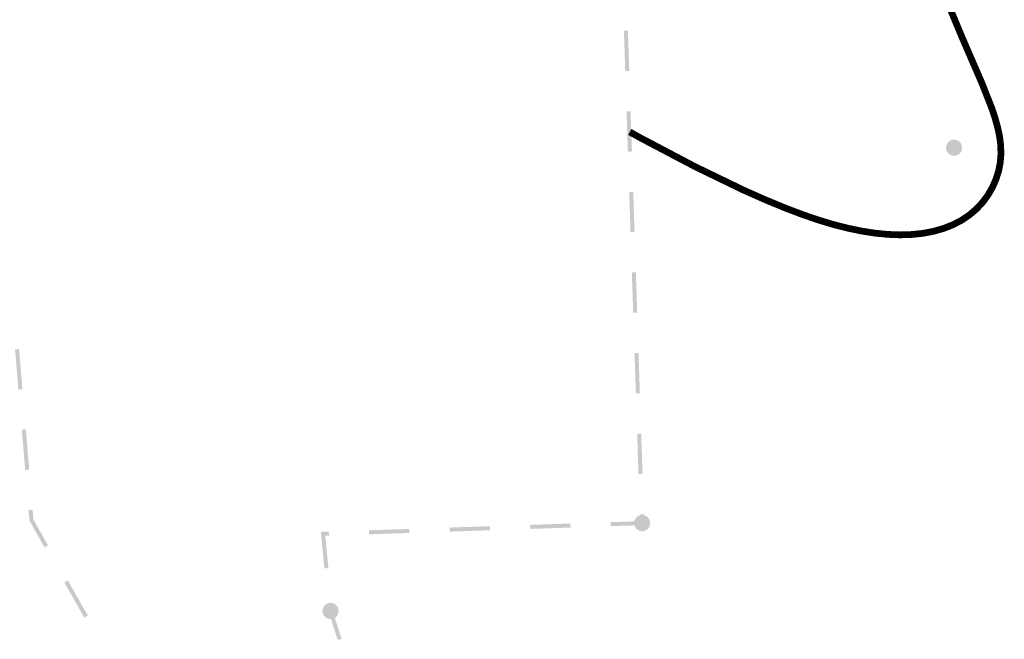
# Model space of a CAD drawing. Header units: millimetres. Extents: x 0 to 420, y 0 to 297.
# Tile 29 of 43: x 149 to 186, y 111 to 134. Entities that reach past the tile are written whole.
import ezdxf

# ---------------------------------------------------------------- set-up
doc = ezdxf.new("R2010")
doc.units = ezdxf.units.MM
doc.linetypes.add('K5LT32771', pattern=[0])
doc.layers.add('Топосъемка', color=7, linetype='Continuous', true_color=0x7f7f7f)

# ---------------------------------------------------------------- blocks, each defined once
blk = doc.blocks.new('U175')
at = {"layer": 'Топосъемка'}
blk.add_hatch(color=256, dxfattribs=at).paths.add_polyline_path([(183.85, 128.553), (183.879, 128.565), (183.906, 128.581), (183.931, 128.599), (183.954, 128.619), (183.975, 128.642), (183.994, 128.666), (184.01, 128.693), (184.023, 128.721), (184.033, 128.75), (184.041, 128.78), (184.045, 128.811), (184.045, 128.842), (184.043, 128.873), (184.037, 128.903), (184.029, 128.933), (184.017, 128.962), (184.002, 128.989), (183.985, 129.015), (183.965, 129.038), (183.943, 129.06), (183.919, 129.079), (183.892, 129.096), (183.865, 129.109), (183.836, 129.12), (183.806, 129.128), (183.775, 129.133), (183.744, 129.134), (183.713, 129.132), (183.683, 129.128), (183.653, 129.119), (183.641, 129.115), (183.612, 129.103), (183.585, 129.088), (183.56, 129.07), (183.537, 129.049), (183.515, 129.027), (183.497, 129.002), (183.481, 128.976), (183.468, 128.947), (183.457, 128.918), (183.45, 128.888), (183.446, 128.857), (183.446, 128.826), (183.448, 128.796), (183.454, 128.765), (183.462, 128.735), (183.474, 128.707), (183.489, 128.679), (183.506, 128.654), (183.526, 128.63), (183.548, 128.608), (183.572, 128.589), (183.598, 128.573), (183.626, 128.559), (183.655, 128.548), (183.685, 128.54), (183.716, 128.536), (183.747, 128.534), (183.778, 128.536), (183.808, 128.541), (183.838, 128.549)])
blk = doc.blocks.new('U178')
at = {"layer": 'Топосъемка'}
blk.add_hatch(color=256, dxfattribs=at).paths.add_polyline_path([(172.239, 114.587), (172.267, 114.6), (172.294, 114.615), (172.32, 114.633), (172.343, 114.653), (172.364, 114.676), (172.383, 114.701), (172.399, 114.727), (172.412, 114.755), (172.422, 114.785), (172.429, 114.815), (172.433, 114.845), (172.434, 114.876), (172.431, 114.907), (172.426, 114.938), (172.417, 114.967), (172.406, 114.996), (172.391, 115.023), (172.374, 115.049), (172.354, 115.073), (172.331, 115.094), (172.307, 115.114), (172.281, 115.13), (172.253, 115.144), (172.224, 115.155), (172.194, 115.162), (172.164, 115.167), (172.133, 115.169), (172.102, 115.167), (172.071, 115.162), (172.041, 115.154), (172.029, 115.15), (172.001, 115.137), (171.974, 115.122), (171.948, 115.104), (171.925, 115.084), (171.904, 115.061), (171.885, 115.036), (171.869, 115.01), (171.856, 114.982), (171.846, 114.953), (171.839, 114.922), (171.835, 114.892), (171.834, 114.861), (171.836, 114.83), (171.842, 114.799), (171.851, 114.77), (171.862, 114.741), (171.877, 114.714), (171.894, 114.688), (171.914, 114.664), (171.937, 114.643), (171.961, 114.624), (171.987, 114.607), (172.015, 114.593), (172.044, 114.582), (172.074, 114.575), (172.104, 114.57), (172.135, 114.569), (172.166, 114.57), (172.197, 114.575), (172.227, 114.583)])
blk = doc.blocks.new('U179')
at = {"layer": 'Топосъемка'}
blk.add_hatch(color=256, dxfattribs=at).paths.add_polyline_path([(160.64, 111.32), (160.668, 111.332), (160.695, 111.348), (160.72, 111.366), (160.744, 111.386), (160.765, 111.409), (160.783, 111.433), (160.799, 111.46), (160.812, 111.488), (160.823, 111.517), (160.83, 111.547), (160.834, 111.578), (160.835, 111.609), (160.832, 111.64), (160.827, 111.67), (160.818, 111.7), (160.806, 111.729), (160.792, 111.756), (160.774, 111.782), (160.754, 111.805), (160.732, 111.827), (160.708, 111.846), (160.682, 111.863), (160.654, 111.876), (160.625, 111.887), (160.595, 111.895), (160.564, 111.9), (160.533, 111.901), (160.502, 111.899), (160.472, 111.895), (160.442, 111.886), (160.43, 111.882), (160.401, 111.87), (160.374, 111.855), (160.349, 111.837), (160.326, 111.816), (160.305, 111.794), (160.286, 111.769), (160.27, 111.742), (160.257, 111.714), (160.247, 111.685), (160.239, 111.655), (160.235, 111.624), (160.235, 111.593), (160.237, 111.563), (160.243, 111.532), (160.251, 111.502), (160.263, 111.474), (160.278, 111.446), (160.295, 111.421), (160.315, 111.397), (160.337, 111.375), (160.361, 111.356), (160.388, 111.34), (160.415, 111.326), (160.444, 111.315), (160.474, 111.307), (160.505, 111.303), (160.536, 111.301), (160.567, 111.303), (160.597, 111.308), (160.627, 111.316)])

msp = doc.modelspace()

# ---------------------------------------------------------------- hatches: boundary and pattern name
at = {"layer": 'Топосъемка'}
for points in [[(171.605074, 133.192306), (171.455156, 133.187361), (171.504573, 131.688178), (171.654491, 131.693123)], [(171.703907, 130.193939), (171.55399, 130.188994), (171.603388, 128.689804), (171.753305, 128.694749)], [(171.802722, 127.195565), (171.652804, 127.19062), (171.702221, 125.691437), (171.852138, 125.696382)], [(171.901554, 124.197199), (171.751638, 124.192253), (171.801036, 122.693063), (171.950952, 122.698009)], [(148.940135, 121.342173), (148.790679, 121.329567), (148.916868, 119.83489), (149.066342, 119.847503)], [(172.000369, 121.198825), (171.850452, 121.193879), (171.899869, 119.694696), (172.049786, 119.699642)], [(149.192531, 118.352825), (149.043064, 118.340193), (149.169272, 116.845523), (149.318746, 116.858135)], [(172.099202, 118.200458), (171.949286, 118.195512), (171.998683, 116.696322), (172.1486, 116.701268)], [(149.295467, 115.350827), (149.327389, 114.972867), (149.328755, 114.956511), (149.336839, 114.942236), (149.888678, 113.966835), (150.019234, 114.040703), (149.475478, 115.001829), (149.444935, 115.363458)], [(172.198017, 115.202084), (172.0481, 115.197139), (172.056538, 114.940996), (170.963343, 114.904295), (170.96839, 114.754395), (172.136501, 114.793595), (172.21141, 114.796113), (172.208936, 114.871018)], [(166.465857, 114.753358), (164.966731, 114.703046), (164.971758, 114.553138), (166.47091, 114.60344)], [(169.464191, 114.853995), (167.965046, 114.803674), (167.970074, 114.653766), (169.469226, 114.704068)], [(160.469271, 114.552096), (160.254744, 114.544892), (160.174917, 114.542223), (160.182604, 114.462732), (160.306285, 113.183321), (160.455605, 113.197757), (160.339592, 114.39767), (160.474297, 114.402189)], [(163.467568, 114.652719), (161.968416, 114.602417), (161.973449, 114.452491), (163.472595, 114.50281)], [(151.496478, 111.429624), (150.757856, 112.735163), (150.627318, 112.661303), (151.365933, 111.355782)], [(160.95115, 110.546911), (160.608472, 111.616406), (160.599926, 111.704713), (160.450626, 111.690285), (160.459936, 111.59398), (160.460708, 111.585964), (160.463164, 111.578299), (160.793632, 110.546911)]]:
    msp.add_hatch(color=256, dxfattribs=at).paths.add_polyline_path(points)

# ---------------------------------------------------------------- linework, layer by layer
at = {"layer": 'Топосъемка', "linetype": 'K5LT32771', "const_width": 0.25}
msp.add_lwpolyline([(183.152348, 135.076695), (184.059722, 132.901994), (184.790932, 131.215525), (185.143178, 130.321613), (185.275463, 129.925313), (185.373985, 129.568725), (185.441975, 129.240077), (185.480928, 128.93198), (185.490953, 128.600768), (185.465069, 128.280951), (185.402682, 127.966007), (185.303075, 127.652254), (185.168912, 127.349177), (185.00295, 127.064088), (184.807144, 126.800322), (184.583039, 126.559936), (184.318658, 126.334239), (184.02606, 126.137299), (183.706561, 125.969995), (183.361203, 125.832866), (182.991299, 125.726381), (182.597382, 125.650645), (182.180226, 125.605803), (181.740473, 125.591922), (181.281511, 125.608833), (180.801342, 125.656342), (180.300461, 125.7344), (179.779298, 125.84294), (179.244089, 125.980249), (178.689764, 126.147227), (178.103116, 126.348111), (177.476659, 126.585332), (176.71603, 126.899136), (175.90137, 127.26087), (174.100894, 128.132214), (172.052848, 129.209945), (171.674905, 129.420999)], dxfattribs=at)

# ---------------------------------------------------------------- block references
at = {"layer": 'Топосъемка'}
for name in ['U175', 'U178', 'U179']:
    msp.add_blockref(name, (0, 0), dxfattribs=at)

doc.saveas('drawing.dxf')
